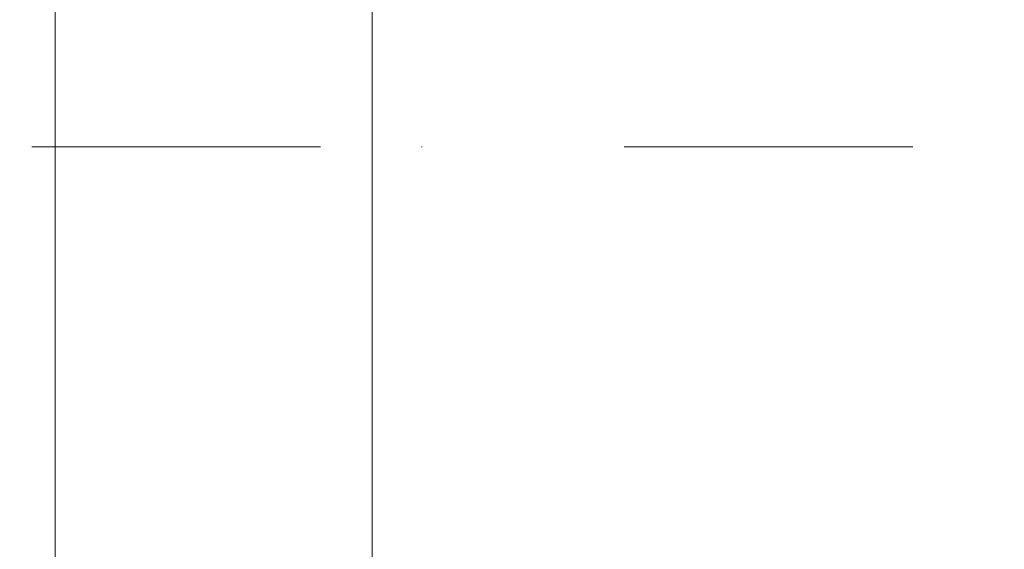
# Model space of a CAD drawing. Header units: millimetres. Extents: x 3652085 to 3778338, y -303702 to -273644.
# Tile 107 of 256: x 3674562 to 3674732, y -276651 to -276560. Entities that reach past the tile are written whole.
import ezdxf

# ---------------------------------------------------------------- set-up
doc = ezdxf.new("R2010")
doc.units = ezdxf.units.MM
doc.linetypes.add('BEQA', pattern=[20.5, 10, -7, 0, -3.5])
doc.linetypes.add('HIDDEN2', pattern=[4.7624999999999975, 3.174999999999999, -1.587499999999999])
doc.layers.add('!!!! BALCONY', color=7, linetype='Continuous')
doc.layers.add('DOOR-IDEN   (HAUSART)', color=43, linetype='Continuous', lineweight=5)
doc.layers.add('Marker - Section_Pen_No__1', color=7, linetype='Continuous', lineweight=13)

# ---------------------------------------------------------------- blocks, each defined once
blk = doc.blocks.new('A$C054672D4 (2-2)')
at = {"lineweight": 0}
blk.add_line((665.1319753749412, 548.1569147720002, 33706.18410929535), (1452.132222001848, 548.1737711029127, 33706.18410929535), dxfattribs=at)
at = {"color": 7, "linetype": 'HIDDEN2', "ltscale": 5}
blk.add_arc((646.6153032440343, 543.6771682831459, 33706.18410929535), 741.5373520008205, 270.889844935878, 0.4247055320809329, dxfattribs=at)

msp = doc.modelspace()

# ---------------------------------------------------------------- hatches: boundary and pattern name
at = {"layer": '!!!! BALCONY', "linetype": 'Continuous', "lineweight": 13}
h = msp.add_hatch(dxfattribs=at)
h.set_pattern_fill('NET', color=252, scale=50, angle=360, style=0)
h.set_pattern_definition([(359.9999999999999, (3871472.703406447, -411435.7301605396), (7.776507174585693e-14, 158.75), []), (90, (3871472.703406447, -411435.7301605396), (-158.75, 8.748570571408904e-14), [])])
edge = h.paths.add_edge_path()
edge.add_line((3675295.904283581, -277142.4270460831), (3675410.646501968, -277142.4270460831))
edge.add_line((3675410.646501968, -277142.4270460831), (3675410.646501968, -277007.4513999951))
edge.add_line((3675410.646501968, -277007.4513999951), (3675410.646501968, -277001.3752667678))
edge.add_line((3675410.646501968, -277001.3752667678), (3675410.646501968, -276991.3752667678))
edge.add_line((3675410.646501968, -276991.3752667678), (3675410.646501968, -276968.2030782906))
edge.add_line((3675410.646501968, -276968.2030782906), (3675410.646501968, -276542.1955843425))
edge.add_line((3675410.646501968, -276542.1955843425), (3675410.646501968, -276522.0625606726))
edge.add_line((3675410.646501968, -276522.0625606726), (3675410.646501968, -276491.802601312))
edge.add_line((3675410.646501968, -276491.802601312), (3675410.646501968, -276468.4555416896))
edge.add_line((3675410.646501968, -276468.4555416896), (3675410.646501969, -276300.3437666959))
edge.add_line((3675410.646501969, -276300.3437666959), (3675410.64650197, -276257.4204629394))
edge.add_line((3675410.64650197, -276257.4204629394), (3675410.646501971, -275991.9853915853))
edge.add_line((3675410.646501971, -275991.9853915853), (3675410.646501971, -275859.9888010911))
edge.add_line((3675410.646501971, -275859.9888010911), (3675410.646501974, -275327.9922528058))
edge.add_line((3675410.646501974, -275327.9922528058), (3674693.976127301, -275327.9922528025))
edge.add_line((3674693.976127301, -275327.9922528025), (3674647.86164505, -275327.9922528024))
edge.add_line((3674647.86164505, -275327.9922528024), (3674647.861644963, -275960.9967600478))
edge.add_line((3674647.861644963, -275960.9967600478), (3674567.845679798, -275960.9967600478))
edge.add_line((3674567.845679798, -275960.9967600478), (3674567.846209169, -275991.9850017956))
edge.add_line((3674567.846209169, -275991.9850017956), (3674567.846209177, -275991.9853915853))
edge.add_line((3674567.846209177, -275991.9853915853), (3674567.846795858, -276019.3767569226))
edge.add_line((3674567.846795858, -276019.3767569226), (3674567.860763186, -276671.493195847))
edge.add_line((3674567.860763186, -276671.493195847), (3675297.064057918, -276671.4979140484))
edge.add_arc((3675296.957877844, -276672.4922608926), 0.9999999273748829, -3.8820023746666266e-06, 83.90483964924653, ccw=False)
edge.add_line((3675297.957877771, -276672.4922609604), (3675297.957877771, -276673.9922609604))
edge.add_arc((3675297.457877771, -276673.9922609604), 0.5, -90, 0, ccw=False)
edge.add_line((3675297.457877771, -276674.4922609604), (3675296.457877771, -276674.4922609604))
edge.add_line((3675296.457877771, -276674.4922609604), (3675296.457877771, -276673.9922609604))
edge.add_line((3675296.457877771, -276673.9922609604), (3675294.957877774, -276673.9922609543))
edge.add_arc((3675294.957877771, -276674.9922609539), 0.9999999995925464, 89.99999983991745, 180.0000003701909)
edge.add_line((3675293.957877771, -276674.9922609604), (3675293.957877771, -276686.6922609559))
edge.add_line((3675293.957877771, -276686.6922609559), (3675297.957877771, -276686.6922609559))
edge.add_line((3675297.957877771, -276686.6922609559), (3675297.957877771, -276685.6922609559))
edge.add_line((3675297.957877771, -276685.6922609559), (3675298.957877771, -276685.6922609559))
edge.add_line((3675298.957877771, -276685.6922609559), (3675298.957877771, -276686.6922609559))
edge.add_line((3675298.957877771, -276686.6922609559), (3675298.957877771, -276701.3922609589))
edge.add_line((3675298.957877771, -276701.3922609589), (3675296.757877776, -276701.3922609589))
edge.add_line((3675296.757877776, -276701.3922609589), (3675296.757877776, -276703.2922609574))
edge.add_line((3675296.757877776, -276703.2922609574), (3675294.957877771, -276703.2922609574))
edge.add_line((3675294.957877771, -276703.2922609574), (3675294.957877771, -276701.2422609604))
edge.add_line((3675294.957877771, -276701.2422609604), (3675288.657877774, -276701.2422609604))
edge.add_arc((3675288.657877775, -276702.7422609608), 1.500000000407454, 90.0000000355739, 179.9999999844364)
edge.add_line((3675287.157877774, -276702.7422609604), (3675287.157877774, -276708.9726457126))
edge.add_line((3675287.157877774, -276708.9726457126), (3675286.857877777, -276709.4922609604))
edge.add_line((3675286.857877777, -276709.4922609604), (3675287.157877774, -276710.0118762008))
edge.add_line((3675287.157877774, -276710.0118762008), (3675287.157877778, -276716.2422609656))
edge.add_arc((3675288.657877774, -276716.2422609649), 1.499999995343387, 180.000000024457, 270.0000000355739)
edge.add_line((3675288.657877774, -276717.7422609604), (3675294.957877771, -276717.7422609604))
edge.add_line((3675294.957877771, -276717.7422609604), (3675294.957877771, -276715.6922609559))
edge.add_line((3675294.957877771, -276715.6922609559), (3675296.757877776, -276715.6922609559))
edge.add_line((3675296.757877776, -276715.6922609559), (3675296.757877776, -276717.5922609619))
edge.add_line((3675296.757877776, -276717.5922609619), (3675298.957877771, -276717.5922609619))
edge.add_line((3675298.957877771, -276717.5922609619), (3675298.957877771, -276726.9922609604))
edge.add_line((3675298.957877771, -276726.9922609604), (3675308.957877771, -276726.9922609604))
edge.add_line((3675308.957877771, -276726.9922609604), (3675308.957877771, -276725.4927841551))
edge.add_line((3675308.957877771, -276725.4927841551), (3675308.135239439, -276721.9927841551))
edge.add_line((3675308.135239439, -276721.9927841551), (3675313.885236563, -276721.9927841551))
edge.add_line((3675313.885236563, -276721.9927841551), (3675313.885239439, -276721.9929694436))
edge.add_line((3675313.885239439, -276721.9929694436), (3675319.635239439, -276721.9929694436))
edge.add_line((3675319.635239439, -276721.9929694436), (3675318.957877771, -276725.4929694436))
edge.add_line((3675318.957877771, -276725.4929694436), (3675318.957877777, -276737.492446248))
edge.add_arc((3675314.957877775, -276737.492446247), 4.000000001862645, 269.99999994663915, 359.99999998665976, ccw=False)
edge.add_line((3675314.957877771, -276741.4924462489), (3675301.576597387, -276741.4924462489))
edge.add_line((3675301.576597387, -276741.4924462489), (3675301.576597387, -276754.4924462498))
edge.add_arc((3675299.576597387, -276754.4924462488), 2, 270, 359.9999999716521, ccw=False)
edge.add_line((3675299.576597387, -276756.4924462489), (3675298.576597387, -276756.4924462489))
edge.add_line((3675298.576597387, -276756.4924462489), (3675298.576597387, -276760.9922609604))
edge.add_line((3675298.576597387, -276760.9922609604), (3675298.576597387, -276762.3065101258))
edge.add_line((3675298.576597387, -276762.3065101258), (3675298.606597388, -276762.358471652))
edge.add_line((3675298.606597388, -276762.358471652), (3675298.606597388, -276763.5462996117))
edge.add_line((3675298.606597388, -276763.5462996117), (3675298.606597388, -276766.6264208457))
edge.add_line((3675298.606597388, -276766.6264208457), (3675298.599321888, -276763.5462996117))
edge.add_line((3675298.599321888, -276763.5462996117), (3675298.201482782, -276763.5462996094))
edge.add_arc((3675313.524624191, -276764.4922609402), 15.35231270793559, 176.4673761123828, 193.1780974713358)
edge.add_line((3675298.576597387, -276767.9922609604), (3675298.576597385, -276811.9922609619))
edge.add_arc((3675297.076597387, -276811.9922609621), 1.499999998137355, -90.00000001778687, 1.1116810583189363e-08, ccw=False)
edge.add_line((3675297.076597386, -276813.4922609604), (3675159.318971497, -276813.4922609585))
edge.add_arc((3675159.318971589, -276811.9922607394), 1.500000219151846, 222.810266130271, 269.99999649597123, ccw=False)
edge.add_arc((3675189.763720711, -276783.7899813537), 43.00001602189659, 207.5618149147, 222.8102643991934, ccw=False)
edge.add_arc((3675152.973453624, -276802.9922612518), 1.500000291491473, 89.99999900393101, 207.5617303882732, ccw=False)
edge.add_line((3675152.97345365, -276801.4922609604), (3675267.576597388, -276801.4922609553))
edge.add_arc((3675267.576463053, -276794.4921266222), 7.000134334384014, 270.0010995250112, 359.9989004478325)
edge.add_line((3675274.576597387, -276794.4922609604), (3675274.576597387, -276763.5462996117))
edge.add_line((3675274.576597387, -276763.5462996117), (3675274.576597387, -276756.4924462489))
edge.add_line((3675274.576597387, -276756.4924462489), (3675273.576597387, -276756.4924462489))
edge.add_arc((3675273.576597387, -276754.4924462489), 2, 180, 270, ccw=False)
edge.add_line((3675271.576597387, -276754.4924462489), (3675271.576597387, -276741.4924462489))
edge.add_line((3675271.576597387, -276741.4924462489), (3675270.158876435, -276741.4924462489))
edge.add_line((3675270.158876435, -276741.4924462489), (3675259.957877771, -276741.4924462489))
edge.add_line((3675259.957877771, -276741.4924462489), (3674728.560251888, -276741.4924461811))
edge.add_line((3674728.560251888, -276741.4924461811), (3674714.061287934, -276741.4924461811))
edge.add_line((3674714.061287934, -276741.4924461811), (3674706.728385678, -276741.4924461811))
edge.add_line((3674706.728385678, -276741.4924461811), (3674703.976127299, -276741.4924461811))
edge.add_line((3674703.976127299, -276741.4924461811), (3674693.976127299, -276741.4924461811))
edge.add_line((3674693.976127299, -276741.4924461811), (3674649.861694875, -276741.4924461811))
edge.add_line((3674649.861694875, -276741.4924461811), (3674639.660696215, -276741.4924461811))
edge.add_line((3674639.660696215, -276741.4924461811), (3674584.861694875, -276741.4924461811))
edge.add_arc((3674584.861694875, -276737.492446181), 4.000000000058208, 180, 270, ccw=False)
edge.add_line((3674580.861694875, -276737.492446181), (3674580.861694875, -276728.4924461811))
edge.add_line((3674580.861694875, -276728.4924461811), (3674578.361694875, -276728.4924461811))
edge.add_arc((3674574.361694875, -276728.4924461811), 4, -180, 0, ccw=False)
edge.add_line((3674570.361694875, -276728.4924461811), (3674567.861694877, -276728.4924461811))
edge.add_line((3674567.861694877, -276728.4924461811), (3674567.861694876, -276744.9878247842))
edge.add_line((3674567.861694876, -276744.9878247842), (3674567.879350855, -276744.9878247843))
edge.add_arc((3674569.381616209, -276747.5694999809), 2.986946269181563, 60.2061899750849, 120.19493539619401, ccw=False)
edge.add_line((3674570.865770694, -276744.977370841), (3674580.046864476, -276744.9878247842))
edge.add_line((3674580.046864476, -276744.9878247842), (3674588.948456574, -276744.9878247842))
edge.add_line((3674588.948456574, -276744.9878247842), (3674588.948916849, -276744.9878247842))
edge.add_line((3674588.948916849, -276744.9878247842), (3674592.179238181, -276744.9878247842))
edge.add_line((3674592.179238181, -276744.9878247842), (3674592.179394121, -276744.9878247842))
edge.add_line((3674592.179394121, -276744.9878247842), (3674597.516441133, -276744.9878247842))
edge.add_line((3674597.516441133, -276744.9878247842), (3674597.516519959, -276744.9878247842))
edge.add_line((3674597.516519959, -276744.9878247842), (3674600.653293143, -276744.9878247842))
edge.add_line((3674600.653293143, -276744.9878247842), (3674600.653441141, -276744.9878247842))
edge.add_line((3674600.653441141, -276744.9878247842), (3674606.353694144, -276744.9878247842))
edge.add_line((3674606.353694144, -276744.9878247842), (3674606.353829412, -276744.9878247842))
edge.add_line((3674606.353829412, -276744.9878247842), (3674613.954044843, -276744.9878247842))
edge.add_line((3674613.954044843, -276744.9878247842), (3674613.954197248, -276744.9878247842))
edge.add_line((3674613.954197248, -276744.9878247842), (3674624.389840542, -276744.9878247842))
edge.add_line((3674624.389840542, -276744.9878247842), (3674624.389923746, -276744.9878247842))
edge.add_line((3674624.389923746, -276744.9878247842), (3674626.269411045, -276744.9878247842))
edge.add_line((3674626.269411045, -276744.9878247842), (3674628.04102223, -276744.9878246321))
edge.add_line((3674628.04102223, -276744.9878246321), (3674632.18842992, -276744.2036430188))
edge.add_line((3674632.18842992, -276744.2036430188), (3674632.973028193, -276744.9878247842))
edge.add_line((3674632.973028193, -276744.9878247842), (3674641.862745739, -276744.9878247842))
edge.add_line((3674641.862745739, -276744.9878247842), (3674647.86164505, -276744.9878247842))
edge.add_line((3674647.86164505, -276744.9878247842), (3674647.86164505, -276977.9921885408))
edge.add_line((3674647.86164505, -276977.9921885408), (3675257.312468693, -276977.9921885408))
edge.add_line((3675257.312468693, -276977.9921885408), (3675257.312468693, -277142.4270460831))
edge.add_line((3675257.312468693, -277142.4270460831), (3675295.904283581, -277142.4270460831))

# ---------------------------------------------------------------- linework, layer by layer
at = {"layer": 'Marker - Section_Pen_No__1', "color": 7, "linetype": 'BEQA', "lineweight": 13, "ltscale": 5, "elevation": -0.537108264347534}
msp.add_lwpolyline([(3675639.842555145, -276581.7571475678), (3673092.650896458, -276581.7571475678)], dxfattribs=at)

# ---------------------------------------------------------------- block references
at = {"layer": 'DOOR-IDEN   (HAUSART)', "color": 1, "rotation": 89.99999999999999}
msp.add_blockref('A$C054672D4 (2-2)', (3675116.018609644, -277380.1244215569, -33706.7212175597), dxfattribs=at)

doc.saveas('drawing.dxf')
